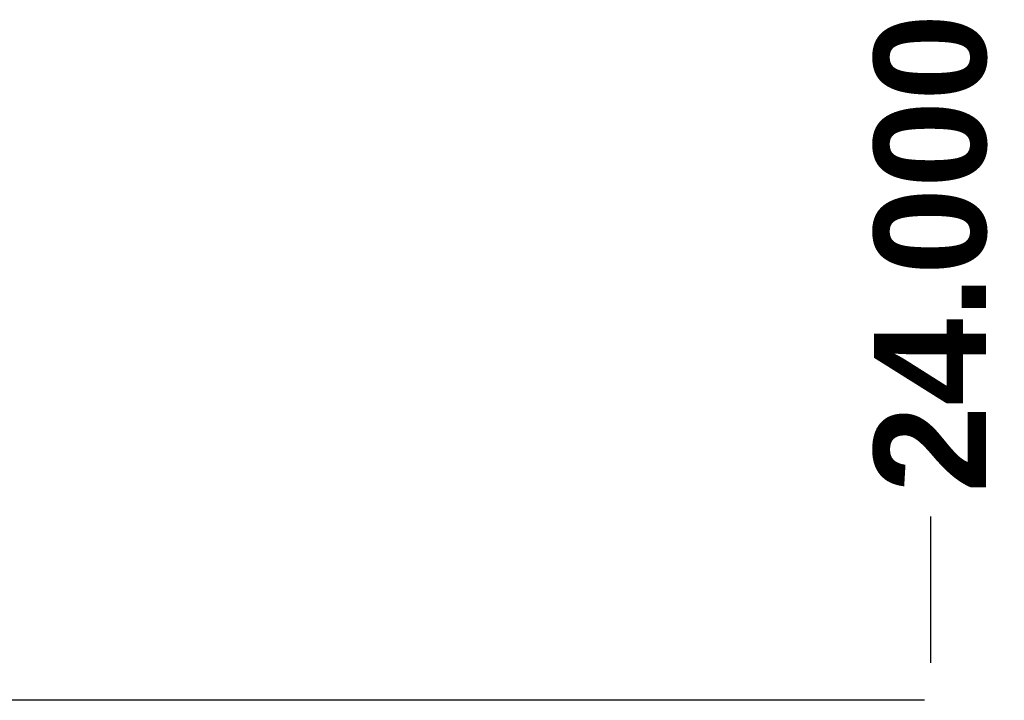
# Model space of a CAD drawing. Header units: inches. Extents: x 0 to 192, y -11 to 125.
# Tile 42 of 66: x 94 to 106, y 77 to 85. Entities that reach past the tile are written whole.
import ezdxf

# ---------------------------------------------------------------- set-up
doc = ezdxf.new("R2010")
doc.units = ezdxf.units.IN
doc.header["$LTSCALE"] = 11.537764
doc.header["$MEASUREMENT"] = 0
doc.layers.add('Dimensions(ANSI)', color=7, linetype='Continuous', lineweight=25)
doc.layers.add('Visible Edges(ANSI)', color=7, linetype='Continuous', lineweight=25)
doc.styles.add('Dimension-ANSI', font='arialbd.ttf')
doc.dimstyles.new('INCH-ANSI-VERTICAL', dxfattribs={"dimscale": 11.537764, "dimtxt": 0.12, "dimasz": 0.098425, "dimexe": 0.04, "dimexo": 0.04, "dimgap": 0.031496, "dimtad": 0, "dimtih": 1, "dimtoh": 1, "dimdec": 3, "dimrnd": 1e-08, "dimzin": 0, "dimdsep": 46, "dimtxsty": 'Dimension-ANSI', "dimcen": 0.09, "dimdle": 0.312, "dimclrd": 179, "dimclre": 179, "dimclrt": 7, "dimadec": 1, "dimazin": 0, "dimtfac": 1, "dimtdec": 3, "dimtofl": 0, "dimtmove": 0, "dimatfit": 3, "dimfxl": 1, "dimtolj": 1, "dimtzin": 4, "dimlwd": 25, "dimlwe": 25, "dimarcsym": 0})

# ---------------------------------------------------------------- blocks, each defined once
blk = doc.blocks.new('*D17')
at = {"layer": 'Defpoints', "color": 0, "linetype": 'Continuous', "transparency": 16777216}
for p in [(105.458, 79.271), (82.959, 77), (105.458, 77)]:
    blk.add_point(p, dxfattribs=at)
at = {"layer": 'Dimensions(ANSI)', "color": 179, "linetype": 'Continuous', "lineweight": 25, "true_color": 0x262658, "transparency": 16777216}
blk.add_line((105.458, 77.462), (105.458, 79.271), dxfattribs=at)
at = {"layer": 'Dimensions(ANSI)', "color": 7, "linetype": 'Continuous', "lineweight": 25, "transparency": 16777216, "insert": (105.458, 82.521), "char_height": 1.3845, "attachment_point": 5, "rotation": 90, "style": 'Dimension-ANSI'}
blk.add_mtext('\\A1;24.000', dxfattribs=at)

msp = doc.modelspace()

# ---------------------------------------------------------------- linework, layer by layer
at = {"layer": 'Visible Edges(ANSI)'}
msp.add_line((105.37916, 77.00019), (83.03801, 77.00019), dxfattribs=at)

# ---------------------------------------------------------------- dimensions: what is measured, and where the dimension line sits
at = {"layer": 'Dimensions(ANSI)', "color": 179, "linetype": 'Continuous', "lineweight": 25, "true_color": 0x262658}
dim = msp.add_ordinate_dim(feature_location=(105.4579, 77.00019), offset=(0, 2.27121), dtype=1, origin=(82.95926, 77.00019), dimstyle='INCH-ANSI-VERTICAL', override={"dimgap": 0.031496, "dimtad": 0, "dimdec": 3, "dimlfac": 1.066731, "dimtol": 0, "dimlim": 0, "dimtp": 0, "dimtm": 0, "dimtdec": 3}, dxfattribs=at)
dim.commit()
dim.dimension.update_dxf_attribs({"geometry": '*D17', "text_midpoint": (105.4579, 82.52097)})

doc.saveas('drawing.dxf')
